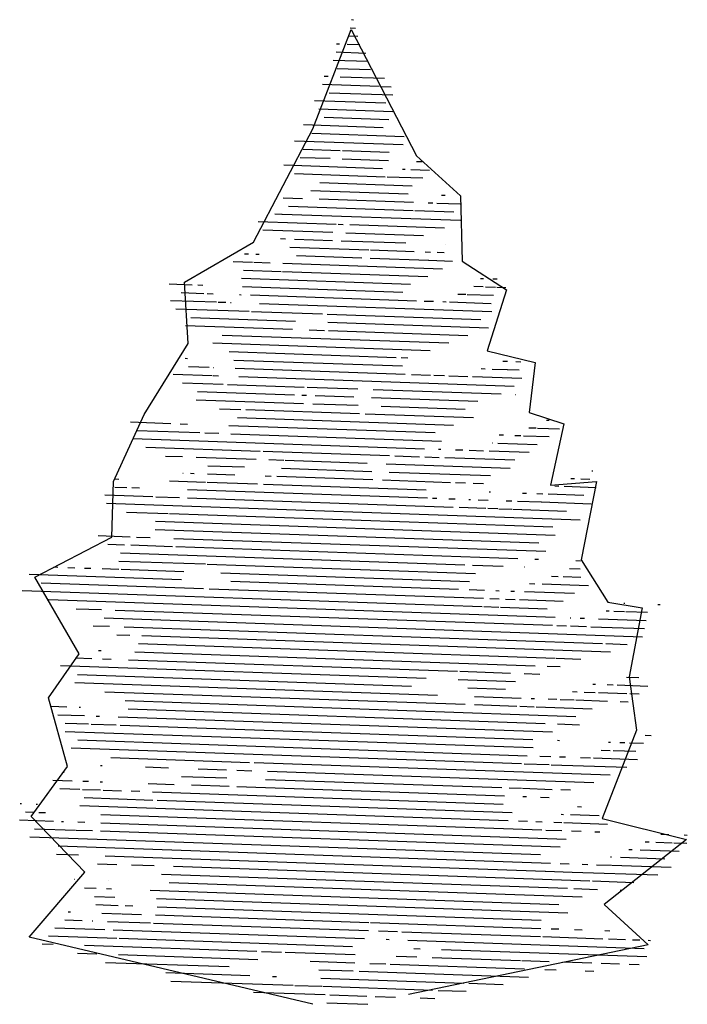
# Model space of a CAD drawing. Extents: x 68.8 to 76.9, y 33.6 to 45.6.
import ezdxf

# ---------------------------------------------------------------- set-up
doc = ezdxf.new("R2010")
doc.units = 0
doc.header["$MEASUREMENT"] = 0
doc.layers.get('0').update_dxf_attribs({"linetype": 'CONTINUOUS'})
doc.layers.add('TR_OUT', color=7, linetype='CONTINUOUS')

msp = doc.modelspace()

# ---------------------------------------------------------------- linework, layer by layer
at = {"color": 0}
for p, q in [((72.827, 45.608), (72.851, 45.607)), ((72.81, 45.508), (72.878, 45.506)), ((72.644, 45.314), (72.68, 45.313)), ((72.774, 45.309), (72.931, 45.304)), ((72.792, 45.409), (72.904, 45.405)), ((72.64, 45.214), (73.003, 45.201)), ((72.606, 45.115), (73.033, 45.1)), ((72.655, 45.013), (73.06, 44.999)), ((72.474, 44.819), (73.166, 44.795)), ((72.493, 44.919), (72.542, 44.917)), ((72.69, 44.912), (73.229, 44.893)), ((72.557, 44.716), (73.333, 44.689)), ((73.191, 44.794), (73.313, 44.79)), ((72.377, 44.623), (73.246, 44.592)), ((72.428, 44.521), (73.331, 44.489)), ((72.493, 44.419), (73.284, 44.391)), ((72.243, 44.327), (73.215, 44.293)), ((72.343, 44.224), (73.472, 44.184)), ((72.134, 44.131), (73.458, 44.085)), ((72.239, 44.027), (72.691, 44.011)), ((72.719, 44.01), (73.288, 43.99)), ((72.202, 43.928), (72.567, 43.916)), ((72.716, 43.91), (73.279, 43.891)), ((73.623, 43.879), (73.691, 43.876)), ((72.003, 43.835), (73.208, 43.793)), ((73.451, 43.785), (73.482, 43.784)), ((73.55, 43.781), (73.78, 43.773)), ((72.132, 43.731), (73.239, 43.692)), ((72.444, 43.62), (73.57, 43.58)), ((73.265, 43.691), (73.698, 43.676)), ((72.332, 43.524), (73.52, 43.482)), ((71.993, 43.435), (72.229, 43.427)), ((72.433, 43.42), (73.583, 43.38)), ((73.764, 43.374), (73.82, 43.372)), ((73.925, 43.468), (73.969, 43.466)), ((72.061, 43.333), (73.58, 43.28)), ((73.599, 43.279), (74.075, 43.263)), ((73.867, 43.37), (74.152, 43.36)), ((71.691, 43.146), (72.64, 43.113)), ((71.892, 43.239), (71.98, 43.236)), ((71.984, 43.236), (74.158, 43.16)), ((71.748, 43.044), (72.602, 43.014)), ((72.665, 43.112), (72.725, 43.11)), ((72.806, 43.107), (73.964, 43.066)), ((71.964, 42.936), (72.022, 42.934)), ((72.131, 42.93), (72.598, 42.914)), ((72.703, 42.91), (73.491, 42.883)), ((72.761, 43.008), (73.706, 42.975)), ((72.077, 42.832), (73.04, 42.798)), ((73.059, 42.798), (73.592, 42.779)), ((73.727, 42.774), (73.79, 42.772)), ((73.978, 42.866), (73.978, 42.866)), ((71.386, 42.656), (71.622, 42.648)), ((71.522, 42.751), (71.57, 42.75)), ((71.663, 42.746), (71.702, 42.745)), ((72.157, 42.729), (72.955, 42.701)), ((73.056, 42.698), (73.766, 42.673)), ((73.771, 42.673), (74.061, 42.663)), ((73.874, 42.769), (73.957, 42.766)), ((71.512, 42.552), (71.971, 42.536)), ((71.639, 42.647), (71.836, 42.64)), ((71.988, 42.535), (73.758, 42.473)), ((71.991, 42.635), (73.94, 42.567)), ((71.488, 42.452), (73.546, 42.381)), ((74.4, 42.451), (74.437, 42.449)), ((74.551, 42.445), (74.605, 42.444)), ((70.605, 42.383), (70.885, 42.373)), ((70.953, 42.371), (71.015, 42.369)), ((71.5, 42.352), (73.456, 42.284)), ((74.319, 42.354), (74.433, 42.35)), ((74.462, 42.349), (74.585, 42.344)), ((74.601, 42.344), (74.711, 42.34)), ((70.62, 42.182), (71.18, 42.163)), ((70.752, 42.278), (71.026, 42.268)), ((71.069, 42.267), (71.14, 42.264)), ((71.461, 42.253), (71.484, 42.252)), ((71.595, 42.249), (73.62, 42.178)), ((73.714, 42.175), (73.829, 42.171)), ((74.127, 42.26), (74.224, 42.257)), ((74.238, 42.256), (74.562, 42.245)), ((70.684, 42.08), (71.579, 42.049)), ((71.204, 42.162), (71.295, 42.159)), ((71.352, 42.157), (71.362, 42.157)), ((71.708, 42.145), (74.54, 42.046)), ((73.943, 42.167), (73.984, 42.165)), ((74.023, 42.164), (74.531, 42.146)), ((70.867, 41.974), (72.145, 41.929)), ((71.608, 42.048), (72.475, 42.018)), ((72.533, 42.016), (74.404, 41.95)), ((70.804, 41.876), (72.109, 41.83)), ((72.313, 41.823), (72.498, 41.817)), ((72.54, 41.915), (74.5, 41.847)), ((72.547, 41.815), (74.249, 41.756)), ((71.249, 41.76), (74.014, 41.664)), ((71.135, 41.664), (73.789, 41.572)), ((70.801, 41.476), (70.83, 41.475)), ((71.337, 41.557), (73.374, 41.486)), ((71.393, 41.455), (73.45, 41.383)), ((73.435, 41.484), (73.514, 41.481)), ((70.839, 41.374), (71.092, 41.366)), ((71.146, 41.364), (71.149, 41.364)), ((71.408, 41.354), (73.481, 41.282)), ((74.408, 41.35), (74.459, 41.348)), ((74.543, 41.345), (74.725, 41.339)), ((74.675, 41.441), (74.729, 41.439)), ((74.73, 41.339), (74.872, 41.334)), ((74.833, 41.435), (74.893, 41.433)), ((70.652, 41.281), (71.127, 41.264)), ((71.143, 41.264), (71.205, 41.262)), ((71.454, 41.253), (74.812, 41.136)), ((73.558, 41.279), (73.793, 41.271)), ((73.834, 41.27), (73.961, 41.265)), ((74.015, 41.263), (74.249, 41.255)), ((74.305, 41.253), (74.906, 41.232)), ((70.769, 41.177), (71.261, 41.16)), ((71.315, 41.158), (72.25, 41.125)), ((72.289, 41.124), (72.906, 41.102)), ((73.092, 41.096), (74.653, 41.041)), ((70.932, 40.971), (72.244, 40.925)), ((70.95, 41.07), (72.131, 41.029)), ((72.222, 41.026), (72.28, 41.024)), ((72.386, 41.02), (72.856, 41.004)), ((73.073, 40.996), (74.368, 40.951)), ((74.826, 41.035), (74.83, 41.035)), ((71.219, 40.861), (71.479, 40.852)), ((71.54, 40.85), (72.924, 40.801)), ((72.357, 40.921), (72.911, 40.902)), ((73.19, 40.892), (74.213, 40.856)), ((71.436, 40.753), (74.074, 40.661)), ((72.993, 40.799), (74.315, 40.753)), ((70.132, 40.699), (70.626, 40.681)), ((70.74, 40.677), (70.826, 40.674)), ((71.333, 40.657), (73.849, 40.569)), ((74.99, 40.629), (75.079, 40.626)), ((75.056, 40.727), (75.057, 40.727)), ((75.098, 40.625), (75.366, 40.616)), ((75.205, 40.722), (75.238, 40.72)), ((70.161, 40.497), (73.717, 40.373)), ((70.212, 40.596), (70.979, 40.569)), ((71.039, 40.567), (71.209, 40.561)), ((71.357, 40.556), (73.924, 40.466)), ((74.63, 40.542), (74.681, 40.54)), ((74.819, 40.535), (74.895, 40.532)), ((74.925, 40.531), (75.237, 40.52)), ((70.32, 40.392), (71.716, 40.343)), ((74.547, 40.444), (74.551, 40.444)), ((74.614, 40.442), (75.094, 40.425)), ((70.561, 40.283), (70.768, 40.276)), ((70.934, 40.27), (71.664, 40.245)), ((71.751, 40.342), (73.291, 40.288)), ((73.356, 40.286), (73.657, 40.275)), ((73.723, 40.273), (73.898, 40.267)), ((73.89, 40.367), (73.918, 40.366)), ((73.966, 40.265), (74.821, 40.235)), ((74.095, 40.36), (74.188, 40.357)), ((74.262, 40.354), (74.44, 40.348)), ((74.509, 40.346), (74.995, 40.329)), ((71.074, 40.165), (71.525, 40.15)), ((71.82, 40.239), (72.003, 40.233)), ((71.975, 40.134), (73.078, 40.095)), ((72.018, 40.233), (73.019, 40.198)), ((73.253, 40.189), (74.762, 40.137)), ((70.772, 40.076), (70.775, 40.076)), ((70.865, 40.073), (70.909, 40.071)), ((71.071, 40.065), (71.404, 40.054)), ((71.775, 40.041), (71.848, 40.038)), ((71.916, 40.036), (73.087, 39.995)), ((73.287, 40.088), (74.524, 40.045)), ((75.502, 40.011), (75.549, 40.009)), ((75.759, 40.102), (75.771, 40.101)), ((69.942, 39.905), (70.088, 39.9)), ((69.946, 40.005), (69.992, 40.003)), ((70.149, 39.898), (70.241, 39.894)), ((70.607, 39.982), (71.047, 39.966)), ((71.067, 39.966), (71.683, 39.944)), ((71.754, 39.942), (73.738, 39.872)), ((73.206, 39.991), (74.034, 39.962)), ((74.097, 39.96), (74.217, 39.956)), ((74.313, 39.952), (74.438, 39.948)), ((75.308, 39.918), (75.355, 39.916)), ((75.421, 39.914), (75.812, 39.9)), ((75.625, 40.007), (75.737, 40.003)), ((69.821, 39.809), (70.406, 39.789)), ((70.442, 39.787), (70.73, 39.777)), ((70.829, 39.874), (73.754, 39.772)), ((70.83, 39.774), (74.067, 39.661)), ((73.815, 39.77), (73.87, 39.768)), ((74.507, 39.845), (74.523, 39.845)), ((74.914, 39.831), (74.962, 39.83)), ((75.088, 39.825), (75.163, 39.823)), ((75.227, 39.82), (75.662, 39.805)), ((69.84, 39.708), (75.618, 39.506)), ((74.017, 39.762), (74.093, 39.76)), ((74.141, 39.658), (74.465, 39.647)), ((74.259, 39.754), (74.281, 39.753)), ((74.375, 39.75), (74.494, 39.746)), ((74.713, 39.738), (74.785, 39.736)), ((74.854, 39.733), (75.143, 39.723)), ((75.146, 39.723), (75.752, 39.702)), ((70.086, 39.6), (70.593, 39.582)), ((70.607, 39.581), (75.283, 39.418)), ((74.492, 39.646), (74.611, 39.642)), ((74.624, 39.641), (74.782, 39.636)), ((74.794, 39.635), (75.451, 39.612)), ((70.439, 39.487), (75.312, 39.317)), ((69.737, 39.312), (70.13, 39.298)), ((70.205, 39.295), (70.371, 39.289)), ((70.433, 39.387), (75.112, 39.224)), ((69.858, 39.207), (70.058, 39.2)), ((70.136, 39.198), (70.645, 39.18)), ((70.662, 39.279), (75.198, 39.121)), ((70.684, 39.178), (74.856, 39.033)), ((70.012, 39.102), (74.209, 38.955)), ((69.198, 38.93), (69.247, 38.928)), ((69.992, 39.002), (71.046, 38.966)), ((71.066, 38.965), (74.342, 38.851)), ((74.306, 38.952), (74.676, 38.939)), ((74.934, 38.93), (74.938, 38.93)), ((75.063, 39.026), (75.11, 39.024)), ((75.564, 39.008), (75.621, 39.006)), ((68.898, 38.841), (70.754, 38.776)), ((69.367, 38.924), (69.453, 38.921)), ((69.571, 38.917), (69.649, 38.914)), ((69.787, 38.91), (69.991, 38.902)), ((70.019, 38.901), (70.783, 38.875)), ((71.235, 38.859), (74.267, 38.753)), ((75.269, 38.818), (75.347, 38.815)), ((75.408, 38.813), (75.625, 38.806)), ((75.486, 38.911), (75.617, 38.906)), ((69.044, 38.735), (71.022, 38.666)), ((71.357, 38.755), (74.134, 38.658)), ((75.001, 38.728), (75.063, 38.725)), ((75.153, 38.722), (75.72, 38.702)), ((68.81, 38.644), (74.422, 38.448)), ((71.093, 38.664), (74.437, 38.547)), ((74.263, 38.653), (74.452, 38.647)), ((74.588, 38.642), (74.631, 38.64)), ((74.77, 38.636), (74.815, 38.634)), ((74.939, 38.63), (75.549, 38.608)), ((69.131, 38.532), (75.311, 38.316)), ((74.442, 38.447), (74.624, 38.44)), ((74.515, 38.544), (74.628, 38.54)), ((74.707, 38.538), (74.824, 38.534)), ((74.877, 38.532), (75.409, 38.513)), ((76.148, 38.487), (76.162, 38.487)), ((76.564, 38.473), (76.591, 38.472)), ((69.47, 38.42), (69.778, 38.41)), ((69.947, 38.404), (75.278, 38.218)), ((74.645, 38.44), (75.215, 38.42)), ((75.935, 38.395), (75.969, 38.394)), ((76.027, 38.391), (76.158, 38.387)), ((76.174, 38.386), (76.437, 38.377)), ((69.678, 38.213), (69.877, 38.206)), ((69.813, 38.308), (76.378, 38.079)), ((75.332, 38.216), (75.451, 38.211)), ((75.497, 38.31), (75.503, 38.31)), ((75.498, 38.21), (75.696, 38.203)), ((75.616, 38.306), (75.668, 38.304)), ((75.84, 38.298), (76.421, 38.278)), ((69.968, 38.103), (70.125, 38.097)), ((70.057, 38.2), (75.891, 37.996)), ((70.271, 38.092), (75.987, 37.893)), ((75.746, 38.201), (76.403, 38.178)), ((70.229, 37.994), (75.313, 37.816)), ((75.931, 37.995), (76.192, 37.985)), ((69.743, 37.911), (69.774, 37.909)), ((70.187, 37.895), (75.068, 37.725)), ((69.28, 37.727), (73.738, 37.571)), ((69.461, 37.82), (69.662, 37.813)), ((69.791, 37.809), (69.896, 37.805)), ((70.11, 37.798), (74.122, 37.658)), ((75.324, 37.816), (75.624, 37.805)), ((69.485, 37.619), (73.561, 37.477)), ((74.149, 37.657), (74.767, 37.635)), ((74.936, 37.629), (75.126, 37.622)), ((75.215, 37.719), (75.372, 37.714)), ((69.455, 37.52), (73.876, 37.366)), ((74.129, 37.557), (74.827, 37.533)), ((75.77, 37.5), (75.805, 37.499)), ((75.946, 37.494), (76.021, 37.491)), ((76.068, 37.49), (76.444, 37.476)), ((76.184, 37.586), (76.333, 37.58)), ((69.821, 37.407), (74.213, 37.254)), ((74.246, 37.453), (74.706, 37.437)), ((75.522, 37.409), (75.579, 37.407)), ((75.666, 37.403), (75.801, 37.399)), ((75.842, 37.397), (76.187, 37.385)), ((76.222, 37.384), (76.336, 37.38)), ((70.067, 37.299), (75.565, 37.107)), ((74.33, 37.35), (74.898, 37.33)), ((74.33, 37.25), (74.843, 37.232)), ((75.02, 37.326), (75.059, 37.325)), ((75.227, 37.319), (75.333, 37.315)), ((75.372, 37.314), (75.542, 37.308)), ((75.563, 37.307), (75.95, 37.294)), ((76.106, 37.288), (76.204, 37.285)), ((69.161, 37.23), (69.358, 37.224)), ((69.248, 37.127), (69.571, 37.116)), ((69.507, 37.218), (69.523, 37.218)), ((70.104, 37.197), (75.192, 37.02)), ((74.882, 37.231), (75.055, 37.225)), ((75.08, 37.224), (75.765, 37.2)), ((69.334, 37.024), (69.619, 37.014)), ((69.653, 37.013), (69.956, 37.003)), ((69.715, 37.111), (69.756, 37.11)), ((69.983, 37.102), (75.278, 36.917)), ((75.339, 37.015), (75.61, 37.005)), ((69.335, 36.924), (75.042, 36.725)), ((70.008, 37.001), (75.04, 36.825)), ((69.492, 36.819), (74.972, 36.627)), ((75.339, 36.815), (75.364, 36.814)), ((75.964, 36.793), (75.987, 36.792)), ((76.099, 36.788), (76.163, 36.786)), ((76.219, 36.784), (76.39, 36.778)), ((76.41, 36.877), (76.484, 36.875)), ((69.41, 36.721), (74.903, 36.53)), ((75.872, 36.696), (75.983, 36.692)), ((76.021, 36.691), (76.296, 36.681)), ((69.891, 36.605), (71.586, 36.545)), ((71.643, 36.543), (75.985, 36.392)), ((74.935, 36.528), (75.241, 36.518)), ((75.124, 36.622), (75.259, 36.617)), ((75.367, 36.613), (75.437, 36.611)), ((75.623, 36.604), (75.743, 36.6)), ((75.78, 36.599), (76.318, 36.58)), ((69.317, 36.424), (69.323, 36.424)), ((69.767, 36.509), (69.786, 36.508)), ((70.314, 36.49), (70.598, 36.48)), ((70.96, 36.467), (71.302, 36.455)), ((71.429, 36.451), (71.614, 36.444)), ((71.805, 36.438), (75.785, 36.299)), ((75.264, 36.517), (76.188, 36.485)), ((69.186, 36.329), (69.42, 36.321)), ((69.55, 36.316), (69.619, 36.314)), ((69.763, 36.309), (69.793, 36.308)), ((70.347, 36.288), (70.666, 36.277)), ((70.754, 36.374), (71.307, 36.355)), ((71.779, 36.338), (74.662, 36.238)), ((69.271, 36.226), (69.516, 36.217)), ((69.547, 36.216), (69.767, 36.209)), ((69.801, 36.207), (70.023, 36.2)), ((70.142, 36.196), (70.248, 36.192)), ((70.403, 36.186), (74.68, 36.037)), ((70.877, 36.27), (71.335, 36.254)), ((71.431, 36.251), (74.695, 36.137)), ((74.751, 36.235), (74.903, 36.229)), ((74.913, 36.229), (75.274, 36.216)), ((75.383, 36.213), (75.501, 36.209)), ((69.569, 36.115), (70.406, 36.086)), ((70.458, 36.084), (74.786, 35.933)), ((74.918, 36.129), (74.962, 36.127)), ((75.133, 36.121), (75.237, 36.118)), ((68.788, 36.043), (68.805, 36.042)), ((68.851, 35.94), (68.949, 35.937)), ((68.984, 36.036), (69, 36.035)), ((69.014, 35.935), (69.096, 35.932)), ((69.513, 36.017), (74.739, 35.835)), ((75.584, 36.006), (75.632, 36.004)), ((68.781, 35.843), (69.193, 35.828)), ((69.292, 35.825), (69.315, 35.824)), ((69.49, 35.818), (69.575, 35.815)), ((69.769, 35.808), (75.447, 35.61)), ((69.773, 35.908), (75.149, 35.721)), ((74.864, 35.831), (74.976, 35.827)), ((75.078, 35.823), (75.152, 35.82)), ((75.294, 35.816), (75.395, 35.812)), ((75.387, 35.912), (75.415, 35.911)), ((75.418, 35.811), (75.949, 35.793)), ((75.501, 35.908), (75.848, 35.896)), ((68.964, 35.736), (69.463, 35.719)), ((69.47, 35.719), (69.671, 35.712)), ((69.766, 35.708), (75.375, 35.513)), ((75.2, 35.719), (75.392, 35.712)), ((75.51, 35.708), (75.628, 35.704)), ((75.797, 35.698), (75.858, 35.696)), ((68.905, 35.638), (75.134, 35.421)), ((76.408, 35.576), (76.46, 35.575)), ((76.539, 35.572), (76.738, 35.565)), ((76.602, 35.67), (76.698, 35.666)), ((76.76, 35.564), (76.92, 35.559)), ((76.884, 35.66), (76.924, 35.659)), ((69.252, 35.526), (75.255, 35.317)), ((76.211, 35.483), (76.251, 35.482)), ((76.35, 35.478), (76.474, 35.474)), ((76.476, 35.474), (76.823, 35.462)), ((69.232, 35.427), (69.497, 35.418)), ((69.823, 35.406), (75.192, 35.219)), ((75.988, 35.391), (75.998, 35.391)), ((76.108, 35.387), (76.651, 35.368)), ((69.732, 35.309), (69.966, 35.301)), ((70.145, 35.295), (70.422, 35.285)), ((70.658, 35.277), (75.734, 35.1)), ((75.193, 35.219), (75.518, 35.207)), ((75.373, 35.312), (75.482, 35.309)), ((75.519, 35.207), (76.566, 35.171)), ((75.64, 35.303), (75.712, 35.301)), ((75.817, 35.297), (75.995, 35.291)), ((76.005, 35.29), (76.726, 35.265)), ((69.451, 35.119), (69.454, 35.119)), ((69.86, 35.105), (69.861, 35.105)), ((70.511, 35.182), (75.463, 35.009)), ((75.768, 35.099), (76.273, 35.081)), ((69.572, 35.015), (69.716, 35.01)), ((69.839, 35.005), (69.902, 35.003)), ((70.373, 34.987), (75.356, 34.813)), ((70.605, 35.079), (75.642, 34.903)), ((75.541, 35.006), (75.828, 34.996)), ((76.106, 34.987), (76.125, 34.986)), ((69.694, 34.91), (69.942, 34.902)), ((70.45, 34.884), (75.466, 34.709)), ((69.712, 34.81), (69.983, 34.8)), ((70.066, 34.797), (70.16, 34.794)), ((70.46, 34.784), (75.14, 34.62)), ((69.332, 34.623), (69.542, 34.616)), ((69.374, 34.721), (69.402, 34.72)), ((69.667, 34.611), (69.673, 34.611)), ((69.782, 34.707), (70.023, 34.699)), ((69.852, 34.605), (70.377, 34.586)), ((70.031, 34.699), (70.268, 34.69)), ((70.436, 34.684), (73.04, 34.593)), ((69.211, 34.527), (69.82, 34.506)), ((69.923, 34.502), (72.987, 34.395)), ((70.412, 34.585), (73.036, 34.493)), ((73.059, 34.593), (75.137, 34.52)), ((73.156, 34.489), (73.389, 34.481)), ((75.263, 34.516), (75.357, 34.513)), ((75.549, 34.506), (75.64, 34.503)), ((75.919, 34.493), (75.98, 34.491)), ((69.133, 34.43), (69.968, 34.401)), ((69.993, 34.4), (72.841, 34.3)), ((73.252, 34.386), (73.286, 34.385)), ((73.441, 34.479), (75.133, 34.42)), ((73.514, 34.377), (76.398, 34.276)), ((75.16, 34.419), (75.894, 34.394)), ((75.964, 34.391), (76.169, 34.384)), ((76.255, 34.381), (76.345, 34.378)), ((76.445, 34.374), (76.475, 34.373)), ((69.055, 34.332), (69.189, 34.328)), ((69.572, 34.314), (71.673, 34.241)), ((73.587, 34.274), (73.665, 34.271)), ((73.924, 34.262), (76.429, 34.175)), ((69.488, 34.217), (69.722, 34.209)), ((69.985, 34.2), (71.685, 34.14)), ((71.731, 34.239), (71.975, 34.23)), ((72.02, 34.229), (72.872, 34.199)), ((73.373, 34.182), (73.627, 34.173)), ((73.812, 34.166), (74.89, 34.129)), ((74.906, 34.128), (75.237, 34.116)), ((69.829, 34.105), (71.335, 34.053)), ((72.323, 34.118), (72.867, 34.099)), ((72.431, 34.014), (72.85, 34)), ((73.053, 34.093), (73.248, 34.086)), ((73.299, 34.084), (74.938, 34.027)), ((75.188, 34.018), (75.323, 34.013)), ((75.407, 34.111), (75.758, 34.098)), ((75.677, 34.001), (75.785, 33.997)), ((75.873, 34.094), (76.096, 34.086)), ((76.213, 34.082), (76.335, 34.078)), ((70.563, 33.98), (71.588, 33.944)), ((71.865, 33.934), (71.914, 33.932)), ((72.454, 33.913), (74.2, 33.852)), ((72.92, 33.997), (74.985, 33.925)), ((70.626, 33.877), (72.115, 33.825)), ((72.137, 33.824), (72.465, 33.813)), ((72.477, 33.813), (73.818, 33.766)), ((73.885, 33.763), (74.226, 33.752)), ((74.259, 33.85), (74.68, 33.836)), ((71.633, 33.742), (72.509, 33.711)), ((72.565, 33.709), (73.014, 33.694)), ((73.115, 33.69), (73.364, 33.682)), ((73.664, 33.671), (73.845, 33.665)), ((72.527, 33.611), (73.028, 33.593))]:
    msp.add_line(p, q, dxfattribs=at)
at = {"layer": 'TR_OUT'}
msp.add_lwpolyline([(72.356, 33.593), (68.897, 34.412), (69.576, 35.206), (68.921, 35.884), (69.366, 36.493), (69.131, 37.332), (69.506, 37.871), (68.967, 38.805), (69.904, 39.294), (69.925, 39.973), (70.3, 40.792), (70.838, 41.655), (70.793, 42.404), (71.632, 42.894), (72.356, 44.275), (72.825, 45.489), (73.619, 43.947), (74.157, 43.457), (74.178, 42.663), (74.717, 42.31), (74.483, 41.565), (75.067, 41.425), (74.997, 40.816), (75.417, 40.676), (75.256, 39.928), (75.815, 39.973), (75.63, 39.015), (75.955, 38.501), (76.375, 38.431), (76.214, 37.591), (76.305, 36.937), (75.885, 35.86), (76.914, 35.604), (75.91, 34.81), (76.445, 34.317), (73.524, 33.712)], dxfattribs=at)

doc.saveas('drawing.dxf')
